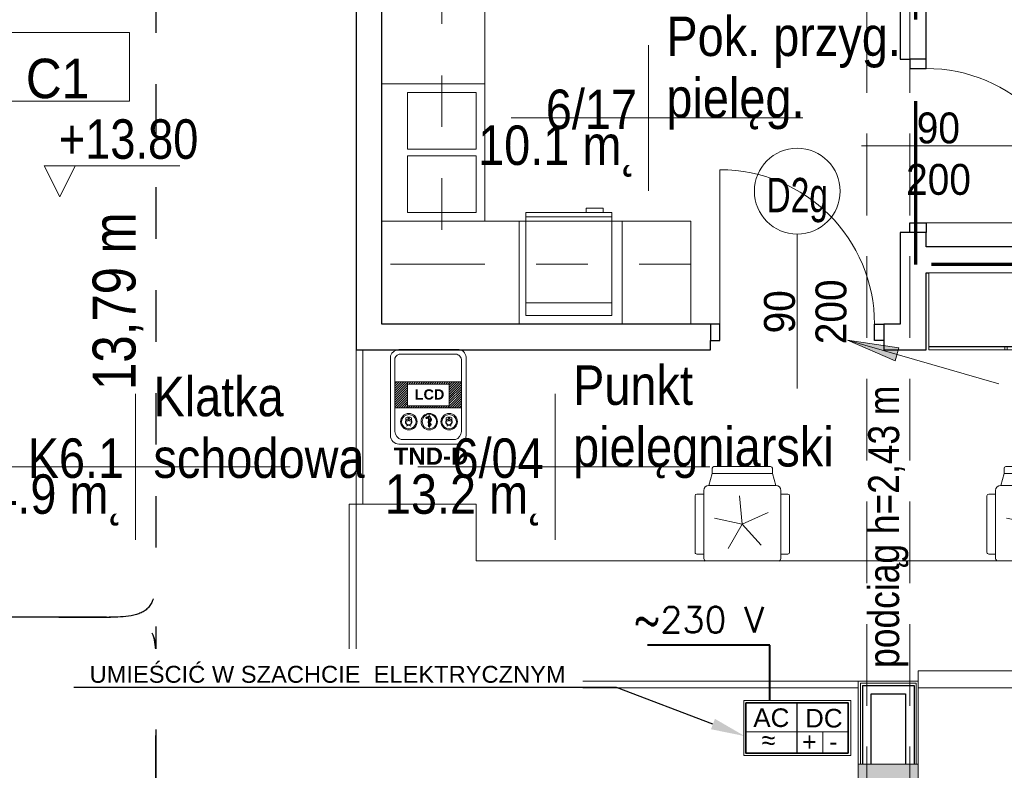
# Model space of a CAD drawing. Header units: centimetres. Extents: x -1253 to 21770, y -8842 to 3590.
# Tile 64 of 120: x -519 to 55, y 1383 to 1821. Entities that reach past the tile are written whole.
import ezdxf
from ezdxf import colors
from ezdxf.entities.mleader import LeaderData, LeaderLine
from ezdxf.math import Vec2, Vec3

# ---------------------------------------------------------------- set-up
doc = ezdxf.new("R2010")
doc.units = ezdxf.units.CM
for name, pattern in [('Dash', [60, 30, -30]), ('Długa kreska', [142.875, 95.25, -47.625]), ('Ukryte', [71.438, 47.625, -23.813])]:
    doc.linetypes.add(name, pattern=pattern)
for name, color, linetype, lineweight in [('A-ANNO-NOTE', 131, 'Continuous', 9), ('A-AREA-IDEN', 2, 'Continuous', 13), ('A-DETL', 90, 'Continuous', 9), ('A-DETL-GENF', 92, 'Continuous', 9), ('A-DETL-HDLN', 90, 'Ukryte', 9), ('A-DETL-MEDM', 33, 'Continuous', 13), ('A-DOOR', 31, 'Continuous', 13), ('A-WALL', 113, 'Continuous', 13), ('A-WALL-FNSH', 113, 'Continuous', 13), ('A-WALL-IDEN', 211, 'Continuous', 13), ('G-ANNO-DIMS', 111, 'Continuous', 13), ('G-ANNO-TEXT', 231, 'Continuous', 13), ('I-FURN', 30, 'Continuous', 9), ('P-SANR-FIXT', 6, 'Continuous', 9), ('PRZYW_Elementy_inst_przyw', 7, 'Continuous', 9), ('Q-SPCQ', 91, 'Continuous', 9), ('S-COLS', 52, 'Continuous', 13), ('SAIO_INST_PRZYW_24VDC', 1, 'Continuous', 40)]:
    doc.layers.add(name, color=color, linetype=linetype, lineweight=lineweight)
doc.styles.add('adam', font='arialbd.ttf')
doc.styles.add('Arial', font='arial.ttf', dxfattribs={"width": 0.9, "height": 18})
doc.styles.add('Arial Narrow_2', font='ARIALN.TTF', dxfattribs={"height": 23})
doc.styles.add('Arial Narrow_4', font='ARIALN.TTF', dxfattribs={"height": 25})
doc.styles.add('Arial Narrow_6', font='ARIALN.TTF', dxfattribs={"height": 18})
doc.styles.add('Arial_1', font='arial.ttf', dxfattribs={"width": 0.7, "height": 20})
doc.styles.add('Arial_11', font='arial.ttf', dxfattribs={"width": 0.85, "height": 23})
doc.styles.add('Arial_12', font='arial.ttf', dxfattribs={"width": 0.9, "height": 23})
doc.styles.add('ROMANS', font='romans')

# ---------------------------------------------------------------- blocks, each defined once
blk = doc.blocks.new('M_Concrete-rengular-Column - 350 x 370mm-2360704-6_piętro IV __13_80 m_ - stan projektowany')
at = {"layer": 'S-COLS', "lineweight": 9}
blk.add_hatch(color=254, dxfattribs=at).paths.add_polyline_path([(17.5, -18.5), (17.5, 18.5), (-17.5, 18.5), (-17.5, -18.5)], flags=0)
for p, q in [((17.5, 18.5), (-17.5, 18.5)), ((-17.5, 18.5), (-17.5, -18.5)), ((17.5, -18.5), (17.5, 18.5)), ((-17.5, -18.5), (17.5, -18.5))]:
    blk.add_line(p, q, dxfattribs=at)
blk = doc.blocks.new('Blat - Blat-V4-6_piętro IV __13_80 m_ - stan projektowany')
at = {"layer": 'I-FURN'}
for p, q in [((0, -60), (0, 0)), ((80, 0), (80, -60)), ((80, -60), (0, -60))]:
    blk.add_line(p, q, dxfattribs=at)
blk = doc.blocks.new('Blat - Blat-2328139-6_piętro IV __13_80 m_ - stan projektowany')
at = {"layer": 'I-FURN'}
for p, q in [((0, 60), (0, 0)), ((45, 60), (0, 60)), ((45, 0), (45, 60))]:
    blk.add_line(p, q, dxfattribs=at)
blk = doc.blocks.new('Blat - Blat-2328140-6_piętro IV __13_80 m_ - stan projektowany')
at = {"layer": 'I-FURN'}
for p, q in [((0, -60), (0, 0)), ((40, 0), (40, -60)), ((40, -60), (0, -60))]:
    blk.add_line(p, q, dxfattribs=at)
blk = doc.blocks.new('Blat - Blat-2328141-6_piętro IV __13_80 m_ - stan projektowany')
at = {"layer": 'I-FURN'}
for p, q in [((0, -60), (0, 0)), ((60, 0), (60, -60)), ((60, -60), (0, -60))]:
    blk.add_line(p, q, dxfattribs=at)
blk = doc.blocks.new('Blat - Blat-1345692-6_piętro IV __13_80 m_ - stan projektowany')
at = {"layer": 'I-FURN'}
for p, q in [((0, -60), (0, 0)), ((80, -60), (0, -60))]:
    blk.add_line(p, q, dxfattribs=at)
blk = doc.blocks.new('Blat - Blat-2328144-6_piętro IV __13_80 m_ - stan projektowany')
at = {"layer": 'I-FURN', "linetype": 'Dash'}
for p, q in [((0, -35), (0, 0)), ((230, -35), (0, -35))]:
    blk.add_line(p, q, dxfattribs=at)
blk = doc.blocks.new('Blat - Blat-2328145-6_piętro IV __13_80 m_ - stan projektowany')
at = {"layer": 'I-FURN', "linetype": 'Dash'}
for p, q in [((180, 35), (0, 35)), ((180, 0), (180, 35))]:
    blk.add_line(p, q, dxfattribs=at)
blk = doc.blocks.new('DRZWI 1S - automatyczna etykieta - Drzwi 90 _szklone_-2381400-6_piętro IV __13_80 m_ - stan projektowany')
at = {"layer": 'A-DETL-GENF'}
for p, q in [((-50.5, 2), (-45, 2)), ((-50.5, -7.5), (-50.5, 2)), ((-45, 2), (-45, -7.5)), ((45, 2), (50.5, 2)), ((45, -7.5), (45, 2)), ((50.5, 2), (50.5, -7.5)), ((-45, -7.5), (-50.5, -7.5)), ((50.5, -7.5), (45, -7.5))]:
    blk.add_line(p, q, dxfattribs=at)
at = {"layer": 'A-DETL-MEDM', "lineweight": 25}
for p, q in [((-50.5, -7.5), (-50.5, 2)), ((-50.5, 2), (-45, 2)), ((-45, 2), (-45, -7.5)), ((45, 2), (45, -7.5)), ((50.5, 2), (45, 2)), ((50.5, -7.5), (50.5, 2)), ((-45, -7.5), (-50.5, -7.5)), ((45, -7.5), (50.5, -7.5))]:
    blk.add_line(p, q, dxfattribs=at)
at = {"layer": 'A-DOOR'}
blk.add_line((45, -7.5), (45, -97.5), dxfattribs=at)
blk.add_arc((45, -7.5), 90, 180, 270, dxfattribs=at)
blk = doc.blocks.new('DRZWI 1S - automatyczna etykieta - Drzwi 90 _PPOŻ EI60_-2381341-6_piętro IV __13_80 m_ - stan projektowany')
at = {"layer": 'A-DETL-GENF'}
for p, q in [((-50.5, 7.5), (-50.5, -2)), ((-45, 7.5), (-50.5, 7.5)), ((-45, -2), (-45, 7.5)), ((50.5, 7.5), (45, 7.5)), ((45, 7.5), (45, -2)), ((50.5, -2), (50.5, 7.5)), ((-50.5, -2), (-45, -2)), ((45, -2), (50.5, -2))]:
    blk.add_line(p, q, dxfattribs=at)
at = {"layer": 'A-DETL-MEDM', "lineweight": 25}
for p, q in [((-45, 7.5), (-50.5, 7.5)), ((-50.5, 7.5), (-50.5, -2)), ((-45, -2), (-45, 7.5)), ((45, -2), (45, 7.5)), ((45, 7.5), (50.5, 7.5)), ((50.5, 7.5), (50.5, -2)), ((-50.5, -2), (-45, -2)), ((50.5, -2), (45, -2))]:
    blk.add_line(p, q, dxfattribs=at)
at = {"layer": 'A-DOOR'}
blk.add_line((45, 7.5), (45, 97.5), dxfattribs=at)
blk.add_arc((45, 7.5), 90, 90, 180, dxfattribs=at)
blk = doc.blocks.new('zlewozmywak dwukomorowy - Type 1-2356268-6_piętro IV __13_80 m_ - stan projektowany')
at = {"layer": 'P-SANR-FIXT'}
for p, q in [((52.5, 67.5), (-27.5, 67.5)), ((-27.5, 67.5), (-27.5, 7.5)), ((52.5, 7.5), (52.5, 67.5)), ((10.5, 62.5), (-22.5, 62.5)), ((-22.5, 62.5), (-22.5, 22.5)), ((10.5, 22.5), (10.5, 62.5)), ((47.5, 62.5), (14.5, 62.5)), ((14.5, 62.5), (14.5, 22.5)), ((47.5, 22.5), (47.5, 62.5)), ((-22.5, 22.5), (10.5, 22.5)), ((14.5, 22.5), (47.5, 22.5))]:
    blk.add_line(p, q, dxfattribs=at)
blk = doc.blocks.new('lodówka niska w zabudowie - Type 1-2357182-6_piętro IV __13_80 m_ - stan projektowany')
at = {"layer": 'Q-SPCQ'}
for p, q in [((22.5, 75), (22.5, 72.5)), ((32.5, 75), (22.5, 75)), ((32.5, 72.5), (32.5, 75)), ((-12.5, 12.5), (-12.5, 72.5)), ((-12.5, 72.5), (37.5, 72.5)), ((37.5, 70), (-12.5, 70)), ((37.5, 72.5), (37.5, 12.5)), ((37.5, 20), (-12.5, 20)), ((37.5, 12.5), (-12.5, 12.5))]:
    blk.add_line(p, q, dxfattribs=at)
blk = doc.blocks.new('Szafy na bieliznę3 - Szafy na bieliznę-2359675-6_piętro IV __13_80 m_ - stan projektowany')
at = {"layer": 'I-FURN'}
for p, q in [((1630.13, -10.94), (1628.33, -10.94)), ((1628.33, -10.94), (1628.33, -55.19)), ((1630.13, -55.19), (1630.13, -10.94)), ((1630.33, -10.94), (1630.33, -100.94)), ((1673.33, -10.94), (1630.33, -10.94)), ((1673.33, -100.94), (1673.33, -10.94)), ((1628.33, -55.19), (1628.33, -56.69)), ((1628.33, -55.19), (1630.13, -55.19)), ((1630.13, -56.69), (1628.33, -56.69)), ((1628.33, -56.69), (1628.33, -100.94)), ((1630.13, -56.69), (1630.13, -55.19)), ((1630.13, -100.94), (1630.13, -56.69)), ((1628.33, -100.94), (1630.13, -100.94)), ((1630.33, -100.94), (1673.33, -100.94))]:
    blk.add_line(p, q, dxfattribs=at)
blk = doc.blocks.new('Lada rejestracji1 - Lada rejestracji-2359770-6_piętro IV __13_80 m_ - stan projektowany')
at = {"layer": 'I-FURN'}
for p, q in [((1431.33, 30.12), (1431.33, 326.62)), ((1431.33, 326.62), (1538.33, 326.62)), ((1435.33, 30.12), (1435.33, 322.62)), ((1435.33, 322.62), (1538.33, 322.62)), ((1435.33, 322.62), (1435.33, 30.12)), ((1538.33, 322.62), (1435.33, 322.62)), ((1538.33, 326.62), (1538.33, 322.62)), ((1538.33, 322.62), (1538.33, 318.62)), ((1628.33, 322.62), (1538.33, 322.62)), ((1538.33, 252.62), (1538.33, 322.62)), ((1538.33, 318.62), (1628.33, 318.62)), ((1505.33, -227.38), (1505.33, 252.62)), ((1505.33, 252.62), (1538.33, 252.62)), ((1431.33, -4.88), (1431.33, -301.38)), ((1441.33, -4.88), (1435.33, -4.88)), ((1441.33, -291.38), (1441.33, -4.88))]:
    blk.add_line(p, q, dxfattribs=at)
blk = doc.blocks.new('krzesło obrotowe - krzesło obrotowe-817701-6_piętro IV __13_80 m_ - stan projektowany')
at = {"layer": 'I-FURN'}
for p, q in [((-17.5, 22.5), (-17.5, 26.5)), ((16.5, 27.5), (-16.5, 27.5)), ((17.5, 22.5), (17.5, 26.5)), ((-32.5, 17.5), (-29.5, 17.5)), ((-29.5, 17.5), (-22.5, 19.5)), ((-29.5, 17.5), (-29.5, -17.5)), ((-22.5, 19.5), (-22.5, -19.5)), ((19.5, 22.5), (-19.5, 22.5)), ((-33.5, 16.5), (-33.5, -16.5)), ((-6.71, 15.07), (0, 0)), ((0, 0), (12.26, 11.04)), ((0, 0), (-16.41, -1.72)), ((-3.43, -16.14), (0, 0)), ((0, 0), (14.29, -8.25)), ((-29.5, -17.5), (-32.5, -17.5)), ((-22.5, -19.5), (-29.5, -17.5)), ((-19.5, -22.5), (19.5, -22.5)), ((-17.5, -22.5), (-17.5, -26.5)), ((17.5, -22.5), (17.5, -26.5)), ((-16.5, -27.5), (16.5, -27.5))]:
    blk.add_line(p, q, dxfattribs=at)
for centre, radius, start, end in [((-16.5, 26.5), 1, 90, 180), ((16.5, 26.5), 1, 0, 90), ((-32.5, 16.5), 1, 90, 180), ((-19.5, 19.5), 3, 90, 180), ((19.5, 19.5), 3, 47.57359, 90), ((-32.5, -16.5), 1, 180, 270), ((-19.5, -19.5), 3, 180, 270), ((19.5, -19.5), 3, 270, 312.42641), ((-16.5, -26.5), 1, 180, 270), ((16.5, -26.5), 1, 270, 0)]:
    blk.add_arc(centre, radius, start, end, dxfattribs=at)
blk = doc.blocks.new('Spot Elevations - Kota wyk 2-385235-6_piętro IV __13_80 m_ - stan projektowany')
at = {"layer": 'G-ANNO-DIMS'}
for p, q in [((0, 0), (-0.09, 0.18)), ((-0.09, 0.18), (0.6992, 0.18)), ((0, 0), (0.09, 0.18))]:
    blk.add_line(p, q, dxfattribs=at)
blk = doc.blocks.new('METKA_POMIESZCZENIA2 - Rozbudowana - bez ramki-2396678-6_piętro IV __13_80 m_ - stan projektowany')
at = {"layer": 'A-AREA-IDEN'}
for p, q in [((0, 0.425), (0, 0)), ((0.0976, 0), (-0.8, 0)), ((-0.8, 0), (0.9, 0)), ((0, 0), (0, -0.425))]:
    blk.add_line(p, q, dxfattribs=at)
blk = doc.blocks.new('ET sciana_AT7 - 10mm-2270614-6_piętro IV __13_80 m_ - stan projektowany')
at = {"layer": 'A-WALL-IDEN'}
for p, q in [((-0.4, 0.196875), (0.4, 0.196875)), ((-0.4, -0.203125), (-0.4, 0.196875)), ((0.4, 0.196875), (0.4, -0.203125)), ((-0.4, -0.203125), (0.4, -0.203125))]:
    blk.add_line(p, q, dxfattribs=at)
blk = doc.blocks.new('ZASILACZ')
at = {"layer": 'PRZYW_Elementy_inst_przyw', "color": 7, "lineweight": -3}
blk.add_line((1604.04, 1405.78), (1604.04, 1411.88), dxfattribs=at)
at = {"layer": 'PRZYW_Elementy_inst_przyw', "color": 7}
for p, q in [((1607.14, 1408.37), (1607.14, 1406.02)), ((1607.14, 1406.02), (1607.14, 1405.78))]:
    blk.add_line(p, q, dxfattribs=at)
for points in [[(1597.59, 1412.16), (1610.56, 1412.16), (1610.56, 1405.51), (1597.59, 1405.51)], [(1597.83, 1408.37), (1604.04, 1408.37), (1604.04, 1405.78), (1597.83, 1405.78)], [(1604.04, 1408.37), (1610.24, 1408.37), (1610.24, 1405.78), (1604.04, 1405.78)]]:
    blk.add_lwpolyline(points, close=True, dxfattribs=at)
at = {"layer": 'PRZYW_Elementy_inst_przyw', "color": 7, "lineweight": 35}
blk.add_lwpolyline([(1610.24, 1405.78), (1597.83, 1405.78), (1597.83, 1411.88), (1610.24, 1411.88)], close=True, dxfattribs=at)
at = {"layer": 'PRZYW_Elementy_inst_przyw', "color": 7, "lineweight": -3, "attachment_point": 1}
for s, width, heights, insert, char_height in [('{\\fArial|b0|i0|c0|p34;AC}', 72.7336, [0], (1598.72, 1411.22), 2.2579), ('{\\fArial|b0|i0|c238|p34;D\\fArial|b0|i0|c0|p34;C}', 72.7336, [0], (1605, 1411.16), 2.2579), ('~', 35, [24.05], (1599.68, 1408.83), 2.26), ('+', 35, [24.05], (1604.65, 1408.32), 2.26), ('~', 35, [24.05], (1599.68, 1408.14), 2.26), ('-', 35, [24.05], (1607.93, 1408.32), 2.26)]:
    blk.add_mtext_dynamic_manual_height_columns(s, width=width, gutter_width=12.5, heights=heights, dxfattribs=dict(at, insert=insert, char_height=char_height))
at = {"layer": 'PRZYW_Elementy_inst_przyw', "color": 7}
for p in [(1596.76, 1412.93), (1596.76, 1402.81), (1596.76, 1398.04)]:
    blk.add_attdef('NAZWA_BLOKU', p, '', height=2.23, dxfattribs=at)
blk = doc.blocks.new('Ikona')
at = {"layer": 'PRZYW_Elementy_inst_przyw'}
h = blk.add_hatch(color=1, dxfattribs=at)
h.dxf.hatch_style = 1
h.paths.add_polyline_path([(-1065.97, 3801.31), (-1066.17, 3801.31), (-1066.17, 3801.08), (-1065.97, 3801.08)])
h.paths.add_polyline_path([(-1065.97, 3801.08), (-1066.17, 3801.08), (-1066.17, 3800.87), (-1065.97, 3800.87)])
h.paths.add_polyline_path([(-1065.74, 3801.08), (-1065.97, 3801.08), (-1065.97, 3800.87), (-1065.74, 3800.87)])
h.paths.add_polyline_path([(-1066.17, 3801.08), (-1066.41, 3801.08), (-1066.41, 3800.87), (-1066.17, 3800.87)])
h.paths.add_polyline_path([(-1065.97, 3800.87), (-1066.17, 3800.87), (-1066.17, 3800.64), (-1065.97, 3800.64)])
at = {"layer": 'PRZYW_Elementy_inst_przyw', "color": 1}
for p, q in [((-1067.65, 3799.71), (-1067.65, 3801.21)), ((-1064.49, 3799.71), (-1064.49, 3801.21))]:
    blk.add_line(p, q, dxfattribs=at)
for points in [[(-1065.74, 3801.08), (-1065.74, 3800.87), (-1066.41, 3800.87), (-1066.41, 3801.08)], [(-1066.17, 3801.31), (-1065.97, 3801.31), (-1065.97, 3800.64), (-1066.17, 3800.64)]]:
    blk.add_lwpolyline(points, close=True, dxfattribs=at)
for centre, radius, start, end in [((-1066.07, 3798.74), 1.85, 31.79775, 276.83091), ((-1066.06, 3798.68), 1.6, 156.77932, 23.22068), ((-1066.07, 3798.03), 3.55, 63.5398, 116.4602), ((-1066.07, 3795.45), 1.43, 32.8175, 147.1825), ((-1066.07, 3798.72), 1.65, 89.64469, 89.89268), ((-1066.08, 3798.74), 1.86, 277.20287, 31.42579)]:
    blk.add_arc(centre, radius, start, end, dxfattribs=at)
at = {"layer": 'PRZYW_Elementy_inst_przyw', "color": 1, "lineweight": 5}
for centre, start, end in [((-1067.2, 3800.4), 253.18922, 358.36151), ((-1064.92, 3800.4), 181.63849, 286.81078)]:
    blk.add_arc(centre, 1.14, start, end, dxfattribs=at)
blk = doc.blocks.new('Ikona2')
at = {"layer": 'PRZYW_Elementy_inst_przyw'}
h = blk.add_hatch(color=106, dxfattribs=at)
h.dxf.hatch_style = 1
h.paths.add_polyline_path([(0.1, -0.27), (-0.1, -0.27), (-0.1, -0.5), (0.1, -0.5)])
h.paths.add_polyline_path([(0.1, -0.5), (-0.1, -0.5), (-0.1, -0.7), (0.1, -0.7)])
h.paths.add_polyline_path([(0.34, -0.5), (0.1, -0.5), (0.1, -0.7), (0.34, -0.7)])
h.paths.add_polyline_path([(-0.1, -0.5), (-0.34, -0.5), (-0.34, -0.7), (-0.1, -0.7)])
h.paths.add_polyline_path([(0.1, -0.7), (-0.1, -0.7), (-0.1, -0.94), (0.1, -0.94)])
at = {"layer": 'PRZYW_Elementy_inst_przyw', "color": 106}
for p, q in [((-1.58, -1.86), (-1.58, -0.37)), ((1.58, -1.86), (1.58, -0.37))]:
    blk.add_line(p, q, dxfattribs=at)
for points in [[(0.34, -0.5), (0.34, -0.7), (-0.34, -0.7), (-0.34, -0.5)], [(-0.1, -0.27), (0.1, -0.27), (0.1, -0.94), (-0.1, -0.94)]]:
    blk.add_lwpolyline(points, close=True, dxfattribs=at)
for centre, radius, start, end in [((0, -3.55), 3.55, 63.5398, 116.4602), ((0, -2.84), 1.85, 31.79775, 276.83091), ((0.01, -2.9), 1.6, 156.77932, 23.22068), ((0, -6.13), 1.43, 32.8175, 147.1825), ((0, -2.85), 1.65, 89.64469, 89.89268), ((-0.01, -2.84), 1.86, 277.20287, 31.42579)]:
    blk.add_arc(centre, radius, start, end, dxfattribs=at)
at = {"layer": 'PRZYW_Elementy_inst_przyw', "color": 106, "lineweight": 5}
for centre, start, end in [((-1.13, -1.18), 253.18922, 358.36151), ((1.15, -1.18), 181.63849, 286.81078)]:
    blk.add_arc(centre, 1.14, start, end, dxfattribs=at)
blk = doc.blocks.new('Ikona3')
at = {"layer": 'PRZYW_Elementy_inst_przyw', "linetype": 'Continuous', "lineweight": -3}
h = blk.add_hatch(color=5, dxfattribs=at)
h.dxf.hatch_style = 1
h.paths.add_polyline_path([(-1.73, 2.35, 1), (-1.83, 2.35, 1)])
at = {"layer": 'PRZYW_Elementy_inst_przyw', "color": 5, "linetype": 'Continuous', "lineweight": -3}
for p, q in [((-0.41, 0.15), (-0.52, 2.82)), ((0.26, -2), (0.33, 0.04)), ((0.34, 0.34), (0.42, 2.81)), ((-0.31, -2.18), (-0.4, -0.11)), ((-0.28, -2.87), (-0.3, -2.4)), ((0.24, -2.82), (0.26, -2.2))]:
    blk.add_line(p, q, dxfattribs=at)
blk.add_circle((-1.78, 2.35), 0.0516, dxfattribs=at)
for centre, radius, start, end in [((-0.05, 2.82), 0.471, 358.16859, 184.90233), ((-0.02, -2.82), 0.261, 174.73958, 0)]:
    blk.add_arc(centre, radius, start, end, dxfattribs=at)
for points, knots in [([(-1.91, 2.45), (-2.21, 2.19), (-1.95, 1.93), (-1.49, 2.08), (-1.14, 2.23), (-0.78, 2.25), (-0.54, 2.25), (-0.5, 2.25)], [0, 0, 0, 0, 1, 2, 3, 4, 4.194115, 4.194115, 4.194115, 4.194115]), ([(-0.52, 2.61), (-0.71, 2.63), (-1.15, 2.62), (-1.62, 2.57), (-1.91, 2.45)], [33.18608, 33.18608, 33.18608, 33.18608, 34, 35, 35, 35, 35]), ([(0.39, 2), (0.47, 1.94), (0.72, 1.71), (0.97, 1.04), (0.57, 0.39), (-0.05, 0.18), (-0.75, 0.15), (-0.81, -0.48), (-0.51, -0.81), (-0.36, -0.91)], [5.600866, 5.600866, 5.600866, 5.600866, 6, 7, 8, 9, 10, 11, 11.652812, 11.652812, 11.652812, 11.652812]), ([(-0.38, -0.55), (-0.47, -0.47), (-0.57, -0.32), (-0.45, -0.09), (-0.13, -0.01), (0.69, 0.06), (1.06, 0.57), (1.2, 1.06), (1.12, 1.6), (0.89, 2.07), (0.58, 2.27), (0.4, 2.35)], [23.027734, 23.027734, 23.027734, 23.027734, 24, 25, 26, 27, 28, 29, 30, 31, 31.881372, 31.881372, 31.881372, 31.881372]), ([(0.29, -1.23), (0.4, -1.27), (0.71, -1.41), (0.84, -1.91), (-0.78, -2.28), (-0.78, -2.4), (-0.57, -2.53), (0.82, -1.98), (0.98, -1.87), (0.97, -1.5), (0.83, -1.21), (0.45, -1.03), (0.3, -0.95)], [12.540236, 12.540236, 12.540236, 12.540236, 13, 14, 15, 16, 17, 18, 19, 20, 21, 21.659954, 21.659954, 21.659954, 21.659954])]:
    blk.add_open_spline(points, degree=3, knots=knots, dxfattribs=at)
blk = doc.blocks.new('TND-D')
at = {"layer": 'PRZYW_Elementy_inst_przyw', "lineweight": 5}
h = blk.add_hatch(dxfattribs=at)
h.set_pattern_fill('ANSI31', color=252, scale=0.3, style=0)
h.set_pattern_definition([(45, (970.1471, -3940.1483), (-0.6735192, 0.6735192), [])])
h.paths.add_polyline_path([(-19.38, -18.84), (-12, -18.84), (-12, -20.06), (-12, -32.68), (-12, -33.91), (-19.38, -33.91)])
h.paths.add_polyline_path([(-12, -18.84), (12.27, -18.84), (12.27, -20.06), (-12, -20.06)])
h.paths.add_polyline_path([(-12, -32.68), (12.27, -32.68), (12.27, -33.91), (-12, -33.91)])
h.paths.add_polyline_path([(12.27, -18.84), (19.33, -18.84), (19.33, -33.91), (12.27, -33.91), (12.27, -32.68), (12.27, -20.06)])
at = {"layer": 'PRZYW_Elementy_inst_przyw', "color": 252, "lineweight": 5}
for p, q in [((-12, -20.06), (-12, -18.84)), ((12.27, -20.06), (12.27, -18.84)), ((-12, -33.91), (-12, -32.68)), ((12.27, -33.91), (12.27, -32.68))]:
    blk.add_line(p, q, dxfattribs=at)
at = {"layer": 'PRZYW_Elementy_inst_przyw', "lineweight": 5}
for p, q in [((-12, -20.06), (12.27, -20.06)), ((-12, -32.68), (12.27, -32.68))]:
    blk.add_line(p, q, dxfattribs=at)
for points in [[(17.04, -55.03), (-17.04, -55.03, -0.414214), (-22.04, -50.03), (-22.04, -3.61, -0.312333), (-17.04, 0), (17.04, 0, -0.414214), (22.04, -4.35), (22.04, -50.03, -0.414214)], [(15.86, -52.47), (-15.86, -52.47, -0.282848), (-19.38, -47.81), (-19.38, -4.93, -0.342111), (-15.86, -2.62), (15.86, -2.62, -0.414214), (19.33, -6.42), (19.33, -47.81, -0.292402)]]:
    blk.add_lwpolyline(points, format="xyb", close=True, dxfattribs=at)
for points in [[(-19.38, -18.84), (19.33, -18.84), (19.33, -33.91), (-19.38, -33.91)], [(-12, -20.06), (12.27, -20.06), (12.27, -32.68), (-12, -32.68)]]:
    blk.add_lwpolyline(points, close=True, dxfattribs=at)
for centre, radius in [((-11.3, -42), 4.8), ((-11.3, -42), 4.22), ((0.59, -42), 4.8), ((0.66, -41.97), 4.22), ((12.19, -42), 4.8), ((12.19, -42), 4.22)]:
    blk.add_circle(centre, radius, dxfattribs=at)
for name, p in [('Ikona', (1054.66, -3840.91)), ('Ikona3', (0.66, -41.97)), ('Ikona2', (12.07, -39.33))]:
    blk.add_blockref(name, p, dxfattribs=at)
at = {"layer": 'PRZYW_Elementy_inst_przyw', "lineweight": 5, "attachment_point": 1, "style": 'adam'}
for s, insert, char_height, width in [('{\\H2.4x;\\C152;LCD}', (-7.86, -23.13), 2.5, 19.389), ('\\pxt1;{\\H1.6667x; TND-D}', (-24.02, -57.06), 6, 55.9585)]:
    blk.add_mtext(s, dxfattribs=dict(at, insert=insert, char_height=char_height, width=width))

msp = doc.modelspace()

# ---------------------------------------------------------------- hatches: boundary and pattern name
at = {"layer": 'G-ANNO-TEXT'}
msp.add_hatch(color=50, dxfattribs=at).paths.add_polyline_path([(-36.37, 1633.96), (-8.63, 1621.88), (-6.45, 1629.47)], flags=0)

# ---------------------------------------------------------------- linework, layer by layer
at = {"layer": 'A-ANNO-NOTE', "lineweight": 13}
for p, q in [((-28.12, 1747.33), (61.88, 1747.33)), ((-28.12, 1747.33), (61.88, 1747.33)), ((-65.62, 1605.83), (-65.62, 1695.83)), ((-65.62, 1605.83), (-65.62, 1695.83))]:
    msp.add_line(p, q, dxfattribs=at)
msp.add_circle((-65.62, 1720.83), 25, dxfattribs=at)
at = {"layer": 'A-DETL', "linetype": 'Długa kreska', "lineweight": 70}
for p, q in [((3.38, 1678), (3.38, 2853.33)), ((536.38, 1678), (3.38, 1678))]:
    msp.add_line(p, q, dxfattribs=at)
at = {"layer": 'A-DETL', "linetype": 'Dash', "lineweight": 25}
for points, knots in [([(-552.77, 2638.57), (-478.91, 2638.57), (-476.08, 2638.57), (-439.12, 2638.57), (-439.12, 2601.62), (-439.12, 2598.79), (-439.12, 2573.54), (-439.12, 1655.82), (-439.12, 1618.87), (-439.12, 1616.04), (-439.12, 1512.36), (-439.12, 1509.53), (-439.12, 1472.57), (-476.08, 1472.57), (-478.91, 1472.57), (-555.62, 1472.57)], [0, 0, 0, 0, 1.242892, 2.082132, 2.921372, 3.63261, 13.975949, 24.692511, 35.163852, 36.732804, 37.928533, 39.497485, 40.336725, 41.175965, 42.450024, 42.450024, 42.450024, 42.450024]), ([(-555.62, 1472.57), (-478.91, 1472.57), (-476.08, 1472.57), (-439.12, 1472.57), (-439.12, 1435.62), (-439.12, 1432.79), (-439.12, 1329.11), (-439.12, 1326.28), (-439.12, 1289.33), (-402.17, 1289.33), (-399.34, 1289.33), (54.38, 1289.33), (347.2, 1289.33), (391.67, 1289.33), (418.55, 1316.21), (413.88, 1393.93), (413.88, 1663.13)], [0, 0, 0, 0, 1.274059, 2.1133, 2.95254, 4.521491, 5.717221, 7.286172, 8.125412, 8.964652, 14.361634, 22.556861, 31.207392, 35.311818, 37.065318, 41.276562, 41.276562, 41.276562, 41.276562]), ([(-561.62, 233.02), (-511.61, 233.02), (-497.78, 233.02), (-439.12, 233.02), (-439.12, 251.36), (-439.12, 296.62), (-439.12, 1289.33), (-439.12, 1326.28), (-439.12, 1329.11), (-439.12, 1432.79), (-439.12, 1435.62), (-439.12, 1472.57), (-476.08, 1472.57), (-478.91, 1472.57), (-555.62, 1472.57)], [0, 0, 0, 0, 1.339676, 2.332925, 3.669947, 15.221807, 26.977257, 38.268666, 39.837617, 41.033347, 42.602298, 43.441538, 44.280778, 45.554838, 45.554838, 45.554838, 45.554838]), ([(-555.62, 1472.57), (-478.91, 1472.57), (-450.62, 1472.57), (-439.12, 1472.57), (-439.12, 1461.07), (-439.12, 1432.79), (-439.12, 1329.11), (-439.12, 1326.28), (-439.12, 1289.33), (-402.17, 1289.33), (-399.34, 1289.33), (54.38, 1289.33), (347.2, 1289.33), (391.67, 1289.33), (413.88, 1267.11), (413.88, 1211.15), (413.88, 1019.9)], [0, 0, 0, 0, 1.274059, 1.834911, 2.395763, 3.964714, 5.438832, 7.007784, 7.847024, 8.686264, 14.083246, 22.278473, 30.929004, 34.961158, 36.402966, 39.45005, 39.45005, 39.45005, 39.45005])]:
    msp.add_open_spline(points, degree=3, knots=knots, dxfattribs=at)
at = {"layer": 'A-DETL-HDLN'}
for p, q in [((-25.12, 420.83), (-25.12, 2793.33)), ((-0.12, 420.83), (-0.12, 2793.33))]:
    msp.add_line(p, q, dxfattribs=at)
at = {"layer": 'A-WALL', "color": 7, "lineweight": 25}
for p, q in [((-322.62, 2110.33), (-322.62, 1628.33)), ((-307.62, 1643.33), (-307.62, 2095.33)), ((-5.62, 1833.33), (-5.62, 1797.83)), ((9.38, 1797.83), (9.38, 1833.33)), ((-5.62, 1797.83), (-0.12, 1797.83)), ((-0.12, 1696.83), (-5.62, 1696.83)), ((-5.62, 1696.83), (-5.62, 1643.33)), ((9.38, 1688.33), (9.38, 1696.83)), ((282.38, 1688.33), (9.38, 1688.33)), ((9.38, 1628.33), (9.38, 1673.33)), ((9.38, 1673.33), (10.94, 1673.33)), ((-116.12, 1643.33), (-307.62, 1643.33)), ((-5.62, 1643.33), (-15.12, 1643.33)), ((-116.12, 1628.33), (-116.12, 1633.83)), ((-15.12, 1633.83), (-15.12, 1628.33)), ((-322.62, 1628.33), (-116.12, 1628.33)), ((-15.12, 1628.33), (9.38, 1628.33)), ((-27.62, 1432.83), (-27.62, 1386.83)), ((-27.62, 1432.83), (2.38, 1432.83)), ((2.38, 1432.83), (2.38, 1386.83)), ((-22.62, 1386.83), (-22.62, 1427.83)), ((-22.62, 1427.83), (-2.62, 1427.83)), ((-2.62, 1427.83), (-2.62, 1386.83))]:
    msp.add_line(p, q, dxfattribs=at)
at = {"layer": 'A-WALL'}
for p, q in [((-28.87, 1434.08), (-28.87, 1386.83)), ((-28.87, 1434.08), (3.63, 1434.08)), ((3.63, 1434.08), (3.63, 1386.83))]:
    msp.add_line(p, q, dxfattribs=at)
at = {"layer": 'A-WALL-FNSH', "color": 250, "lineweight": 9}
for p, q in [((-30.12, 1435.33), (-30.12, 1386.83)), ((4.88, 1435.33), (-30.12, 1435.33)), ((4.88, 1386.83), (4.88, 1435.33))]:
    msp.add_line(p, q, dxfattribs=at)
at = {"layer": 'G-ANNO-TEXT', "color": 50}
for p, q in [((-36.37, 1633.96), (-8.63, 1621.88)), ((-6.45, 1629.47), (-36.37, 1633.96)), ((-36.37, 1633.96), (51.82, 1608.61)), ((-8.63, 1621.88), (-6.45, 1629.47))]:
    msp.add_line(p, q, dxfattribs=at)
at = {"layer": 'SAIO_INST_PRZYW_24VDC', "ltscale": 2}
msp.add_line((-81.63, 1424.14), (-81.63, 1456.25), dxfattribs=at)

# ---------------------------------------------------------------- block references
at = {"layer": 'A-AREA-IDEN', "xscale": 99.99999999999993, "yscale": 99.99999999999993, "zscale": 99.99999999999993}
for p in [(-152.28, 1763.49), (-451.04, 1560.2), (-206.61, 1560.2)]:
    msp.add_blockref('METKA_POMIESZCZENIA2 - Rozbudowana - bez ramki-2396678-6_piętro IV __13_80 m_ - stan projektowany', p, dxfattribs=at)
at = {"layer": 'A-DOOR'}
for name, p, rotation in [('DRZWI 1S - automatyczna etykieta - Drzwi 90 _PPOŻ EI60_-2381341-6_piętro IV __13_80 m_ - stan projektowany', (1.88, 1747.33), 270.0000000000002), ('DRZWI 1S - automatyczna etykieta - Drzwi 90 _szklone_-2381400-6_piętro IV __13_80 m_ - stan projektowany', (-65.62, 1635.83), 180)]:
    msp.add_blockref(name, p, dxfattribs=dict(at, rotation=rotation))
at = {"layer": 'A-WALL-IDEN', "xscale": 99.99999999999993, "yscale": 99.99999999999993, "zscale": 99.99999999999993}
msp.add_blockref('ET sciana_AT7 - 10mm-2270614-6_piętro IV __13_80 m_ - stan projektowany', (-494.63, 1793.51), dxfattribs=at)
at = {"layer": 'G-ANNO-DIMS', "xscale": 99.99999999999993, "yscale": 99.99999999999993, "zscale": 99.99999999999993}
msp.add_blockref('Spot Elevations - Kota wyk 2-385235-6_piętro IV __13_80 m_ - stan projektowany', (-495.16, 1717.59), dxfattribs=at)
at = {"layer": 'I-FURN', "linetype": 'Dash', "rotation": 90.00000000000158}
msp.add_blockref('Blat - Blat-2328144-6_piętro IV __13_80 m_ - stan projektowany', (-307.62, 1678.33), dxfattribs=at)
at = {"layer": 'I-FURN'}
for name, p, rotation in [('Blat - Blat-2328139-6_piętro IV __13_80 m_ - stan projektowany', (-307.62, 1828.33), 269.9999999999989), ('Blat - Blat-V4-6_piętro IV __13_80 m_ - stan projektowany', (-307.62, 1703.33), 90.00000000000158), ('Blat - Blat-1345692-6_piętro IV __13_80 m_ - stan projektowany', (-227.62, 1643.33), 180), ('Blat - Blat-2328141-6_piętro IV __13_80 m_ - stan projektowany', (-167.62, 1643.33), 180), ('Blat - Blat-2328140-6_piętro IV __13_80 m_ - stan projektowany', (-127.62, 1643.33), 180), ('Szafy na bieliznę3 - Szafy na bieliznę-2359675-6_piętro IV __13_80 m_ - stan projektowany', (0, 0), 90.00000000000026), ('Lada rejestracji1 - Lada rejestracji-2359770-6_piętro IV __13_80 m_ - stan projektowany', (0, 0), 90.00000000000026), ('krzesło obrotowe - krzesło obrotowe-817701-6_piętro IV __13_80 m_ - stan projektowany', (-97.62, 1526.83), 270.0000000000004), ('krzesło obrotowe - krzesło obrotowe-817701-6_piętro IV __13_80 m_ - stan projektowany', (72.38, 1526.83), 270.0000000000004)]:
    msp.add_blockref(name, p, dxfattribs=dict(at, rotation=rotation))
at = {"layer": 'I-FURN', "linetype": 'Dash'}
msp.add_blockref('Blat - Blat-2328145-6_piętro IV __13_80 m_ - stan projektowany', (-307.62, 1643.33), dxfattribs=at)
at = {"layer": 'P-SANR-FIXT', "rotation": 270.0000000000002}
msp.add_blockref('zlewozmywak dwukomorowy - Type 1-2356268-6_piętro IV __13_80 m_ - stan projektowany', (-315.12, 1755.83), dxfattribs=at)
at = {"layer": 'PRZYW_Elementy_inst_przyw', "color": 150, "lineweight": 5}
msp.add_blockref('TND-D', (-280.55, 1628.5), dxfattribs=at)
at = {"layer": 'PRZYW_Elementy_inst_przyw', "xscale": 4.8, "yscale": 4.8, "zscale": 4.8}
msp.add_blockref('ZASILACZ', (-7765.08, -5354.44), dxfattribs=at)
at = {"layer": 'Q-SPCQ'}
msp.add_blockref('lodówka niska w zabudowie - Type 1-2357182-6_piętro IV __13_80 m_ - stan projektowany', (-211.12, 1635.83), dxfattribs=at)
at = {"layer": 'S-COLS', "lineweight": 9}
msp.add_blockref('M_Concrete-rengular-Column - 350 x 370mm-2360704-6_piętro IV __13_80 m_ - stan projektowany', (-12.62, 1368.33), dxfattribs=at)

# ---------------------------------------------------------------- texts
at = {"layer": 'A-ANNO-NOTE', "lineweight": 211, "attachment_point": 5, "line_spacing_factor": 0.936439}
for s, insert, char_height, width, style in [('\\pxqc,t6.35,12.7,19.05,25.4,31.75,38.1,44.45,50.8,57.15,63.5,69.85,76.2,82.55,88.9,95.25,101.6,107.95,114.3,120.65,127,133.35,139.7,146.05,152.4,158.75,165.1,171.45,177.8,184.15,190.5,196.85,203.2;{90}', (16.57, 1757.56), 18, 25.65, 'Arial'), ('\\pxqc,t6.35,12.7,19.05,25.4,31.75,38.1,44.45,50.8,57.15,63.5,69.85,76.2,82.55,88.9,95.25,101.6,107.95,114.3,120.65,127,133.35,139.7,146.05,152.4,158.75,165.1,171.45,177.8,184.15,190.5,196.85,203.2;{200}', (16.66, 1727.56), 18, 38.07, 'Arial'), ('\\pxqc,t4.445,8.89,13.335,17.78,22.225,26.67,31.115,35.56,40.005,44.45,48.895,53.34,57.785,62.23,66.675,71.12,75.565,80.01,84.455,88.9,93.345,97.79,102.235,106.68,111.125,115.57,120.015,124.46,128.905,133.35,137.795,142.24;{D2g}', (-65.65, 1715.53), 20, 37.03, 'Arial_1')]:
    msp.add_mtext(s, dxfattribs=dict(at, insert=insert, char_height=char_height, width=width, style=style))
at = {"layer": 'A-ANNO-NOTE', "lineweight": 211, "char_height": 18, "attachment_point": 5, "rotation": 90, "line_spacing_factor": 0.936439, "style": 'Arial'}
for s, insert, width in [('\\pxqc,t6.35,12.7,19.05,25.4,31.75,38.1,44.45,50.8,57.15,63.5,69.85,76.2,82.55,88.9,95.25,101.6,107.95,114.3,120.65,127,133.35,139.7,146.05,152.4,158.75,165.1,171.45,177.8,184.15,190.5,196.85,203.2;{200}', (-45.86, 1650.52), 38.07), ('\\pxqc,t6.35,12.7,19.05,25.4,31.75,38.1,44.45,50.8,57.15,63.5,69.85,76.2,82.55,88.9,95.25,101.6,107.95,114.3,120.65,127,133.35,139.7,146.05,152.4,158.75,165.1,171.45,177.8,184.15,190.5,196.85,203.2;{200}', (-45.86, 1650.52), 38.07), ('\\pxqc,t6.35,12.7,19.05,25.4,31.75,38.1,44.45,50.8,57.15,63.5,69.85,76.2,82.55,88.9,95.25,101.6,107.95,114.3,120.65,127,133.35,139.7,146.05,152.4,158.75,165.1,171.45,177.8,184.15,190.5,196.85,203.2;{90}', (-75.86, 1650.52), 25.65)]:
    msp.add_mtext(s, dxfattribs=dict(at, insert=insert, width=width))
at = {"layer": 'A-AREA-IDEN', "color": 0, "char_height": 23, "line_spacing_factor": 0.936439, "style": 'Arial_11'}
for s, insert, width, attachment_point in [('\\pt84.99995,169.9999,255.00008,340.00003,424.99998,509.99993,595.00011,680.00006,765.00001,849.99996,934.99991,1020.00009,1105.00004,1189.99999,1274.99994,1359.99989,1445.00007,1530.00002,1614.99997,1699.99992,1785.0001,1870.00005,1955,2039.99995,2124.9999,2210.00008,2295.00003,2379.99998,2464.99993,2550.00011,2635.00006,2720.00001;Pok. przyg.\\Ppielęg.', (-141.85, 1756.71), 134.98, 7), ('\\pxqr,t3.69565,7.3913,11.08696,14.78261,18.47826,22.17391,25.86957,29.56522,33.26087,36.95652,40.65217,44.34783,48.04348,51.73913,55.43478,59.13043,62.82609,66.52174,70.21739,73.91304,77.6087,81.30435,85,88.69565,92.3913,96.08696,99.78261,103.47826,107.17391,110.86957,114.56522,118.26087;{6/17}', (-158.94, 1756.71), 52.87, 9), ('\\pt84.99995,169.9999,255.00008,340.00003,424.99998,509.99993,595.00011,680.00006,765.00001,849.99996,934.99991,1020.00009,1105.00004,1189.99999,1274.99994,1359.99989,1445.00007,1530.00002,1614.99997,1699.99992,1785.0001,1870.00005,1955,2039.99995,2124.9999,2210.00008,2295.00003,2379.99998,2464.99993,2550.00011,2635.00006,2720.00001;10.1 m˛', (-158.94, 1759.1), 91.63, 3), ('\\pxt3.69565,7.3913,11.08696,14.78261,18.47826,22.17391,25.86957,29.56522,33.26087,36.95652,40.65217,44.34783,48.04348,51.73913,55.43478,59.13043,62.82609,66.52174,70.21739,73.91304,77.6087,81.30435,85,88.69565,92.3913,96.08696,99.78261,103.47826,107.17391,110.86957,114.56522,118.26087;{Klatka\\Pschodowa}', (-440.61, 1553.42), 121.975, 7), ('\\pt84.99995,169.9999,255.00008,340.00003,424.99998,509.99993,595.00011,680.00006,765.00001,849.99996,934.99991,1020.00009,1105.00004,1189.99999,1274.99994,1359.99989,1445.00007,1530.00002,1614.99997,1699.99992,1785.0001,1870.00005,1955,2039.99995,2124.9999,2210.00008,2295.00003,2379.99998,2464.99993,2550.00011,2635.00006,2720.00001;Punkt\\Ppielęgniarski', (-196.19, 1553.42), 150.11, 7), ('\\pxqr,t3.69565,7.3913,11.08696,14.78261,18.47826,22.17391,25.86957,29.56522,33.26087,36.95652,40.65217,44.34783,48.04348,51.73913,55.43478,59.13043,62.82609,66.52174,70.21739,73.91304,77.6087,81.30435,85,88.69565,92.3913,96.08696,99.78261,103.47826,107.17391,110.86957,114.56522,118.26087;{6/04}', (-213.27, 1553.42), 52.87, 9), ('\\pxqr,t3.69565,7.3913,11.08696,14.78261,18.47826,22.17391,25.86957,29.56522,33.26087,36.95652,40.65217,44.34783,48.04348,51.73913,55.43478,59.13043,62.82609,66.52174,70.21739,73.91304,77.6087,81.30435,85,88.69565,92.3913,96.08696,99.78261,103.47826,107.17391,110.86957,114.56522,118.26087;{K6.1}', (-457.69, 1553.42), 55.675, 9), ('\\pt84.99995,169.9999,255.00008,340.00003,424.99998,509.99993,595.00011,680.00006,765.00001,849.99996,934.99991,1020.00009,1105.00004,1189.99999,1274.99994,1359.99989,1445.00007,1530.00002,1614.99997,1699.99992,1785.0001,1870.00005,1955,2039.99995,2124.9999,2210.00008,2295.00003,2379.99998,2464.99993,2550.00011,2635.00006,2720.00001;14.9 m˛', (-457.69, 1555.81), 91.63, 3), ('\\pt84.99995,169.9999,255.00008,340.00003,424.99998,509.99993,595.00011,680.00006,765.00001,849.99996,934.99991,1020.00009,1105.00004,1189.99999,1274.99994,1359.99989,1445.00007,1530.00002,1614.99997,1699.99992,1785.0001,1870.00005,1955,2039.99995,2124.9999,2210.00008,2295.00003,2379.99998,2464.99993,2550.00011,2635.00006,2720.00001;13.2 m˛', (-213.27, 1555.81), 91.63, 3)]:
    msp.add_mtext(s, dxfattribs=dict(at, insert=insert, width=width, attachment_point=attachment_point))
at = {"layer": 'A-WALL-IDEN', "insert": (-496.44, 1786.35), "char_height": 23, "width": 37.53, "attachment_point": 5, "line_spacing_factor": 0.936439, "style": 'Arial_12'}
msp.add_mtext('\\pxqc,t4.96957,9.93913,14.9087,19.87826,24.84783,29.81739,34.78696,39.75652,44.72609,49.69565,54.66522,59.63478,64.60435,69.57391,74.54348,79.51304,84.48261,89.45217,94.42174,99.3913,104.36087,109.33043,114.3,119.26957,124.23913,129.2087,134.17826,139.14783,144.11739,149.08696,154.05652,159.02609;{C1}', dxfattribs=at)
at = {"layer": 'G-ANNO-DIMS', "insert": (-495.76, 1762.69), "char_height": 23, "width": 97.4494, "attachment_point": 1, "line_spacing_factor": 0.974696, "style": 'Arial Narrow_2'}
msp.add_mtext('+13.80', dxfattribs=at)
at = {"layer": 'G-ANNO-TEXT', "color": 11, "insert": (-476.05, 1604.96), "char_height": 25, "width": 104.939, "attachment_point": 1, "rotation": 90, "line_spacing_factor": 0.949189, "style": 'Arial Narrow_4'}
msp.add_mtext('\\pxt5.08,10.16,15.24,20.32,25.4,30.48,35.56,40.64,45.72,50.8,55.88,60.96,66.04,71.12,76.2,81.28,86.36,91.44,96.52,101.6,106.68,111.76,116.84,121.92,127,132.08,137.16,142.24,147.32,152.4,157.48,162.56;{13,79 m}', dxfattribs=at)
at = {"layer": 'G-ANNO-TEXT', "color": 7, "insert": (-24.3, 1443.01), "char_height": 18, "width": 170, "attachment_point": 1, "rotation": 90, "line_spacing_factor": 0.949189, "style": 'Arial Narrow_6'}
msp.add_mtext('\\pt127.00008,253.99998,381.00006,507.99996,635.00004,761.99994,889.00002,1015.99992,1143,1270.00008,1396.99998,1524.00006,1650.99996,1778.00004,1904.99994,2032.00002,2158.99992,2286,2413.00008,2539.99998,2667.00006,2793.99996,2921.00004,3047.99994,3175.00002,3301.99992,3429,3556.00008,3682.99998,3810.00006,3936.99996,4064.00004;podciąg h=2,43 m', dxfattribs=at)
at = {"layer": 'PRZYW_Elementy_inst_przyw', "ltscale": 2, "insert": (-160.81, 1478.6), "char_height": 15, "width": 81.7075, "attachment_point": 1, "style": 'ROMANS'}
msp.add_mtext('~230 V', dxfattribs=at)

# ---------------------------------------------------------------- next in the draw order: leaders
at = {"layer": 'PRZYW_Elementy_inst_przyw', "ltscale": 0.5}
ml = msp.add_multileader_mtext('Standard', dxfattribs=at)
ml.set_content('{\\fArial|b0|i0|c238|p34;\\H0.5x;UMIEŚCIĆ W SZACHCIE  ELEKTRYCZNYM}')
ml.set_leader_properties()
ml.build(insert=Vec2(0, 0))
ml.multileader.update_dxf_attribs({"has_text_frame": 1, "text_right_attachment_type": 6, "dogleg_length": 19.74, "arrow_head_size": 19.74})
ctx = ml.context
ctx.base_point, ctx.char_height, ctx.arrow_head_size, ctx.landing_gap_size, ctx.plane_origin = Vec3(-485.58, 1437.95), 19.7399, 19.74, 9.87, Vec3(90.8, 1430.76)
ctx.right_attachment, ctx.text_align_type = 6, 2
notes = []
notes.append((ctx, [(0, (1, 1, 0), (-170.9, 1431.68), (-1, 0), 19.74, [(0, [(-96.27, 1403.28)], 0, [])])]))
ctx.mtext.insert, ctx.mtext.width, ctx.mtext.alignment, ctx.mtext.flow_direction = Vec3(-200.51, 1444.21), 283.6181, 3, 5
ctx.mtext.has_bg_fill, ctx.mtext.bg_color, ctx.mtext.bg_scale_factor, ctx.mtext.bg_transparency, ctx.mtext.use_window_bg_color = 1, -1027028792, 1.5, 0, 1
for ctx, leaders in notes:
    for number, flags, end, landing, length, lines in leaders:
        leader = LeaderData()
        leader.index, (leader.has_last_leader_line, leader.has_dogleg_vector, leader.attachment_direction) = number, flags
        leader.last_leader_point, leader.dogleg_vector, leader.dogleg_length = Vec3(end), Vec3(landing), length
        for number, points, colour, breaks in lines:
            line = LeaderLine()
            line.index, line.vertices, line.color, line.breaks = number, Vec3.list(points), colors.encode_raw_color(colour), breaks
            leader.lines.append(line)
        ctx.leaders.append(leader)

# ---------------------------------------------------------------- next in the draw order: linework, layer by layer
at = {"layer": 'SAIO_INST_PRZYW_24VDC', "ltscale": 2}
msp.add_line((-81.63, 1456.25), (-152.92, 1456.25), dxfattribs=at)

doc.saveas('drawing.dxf')
